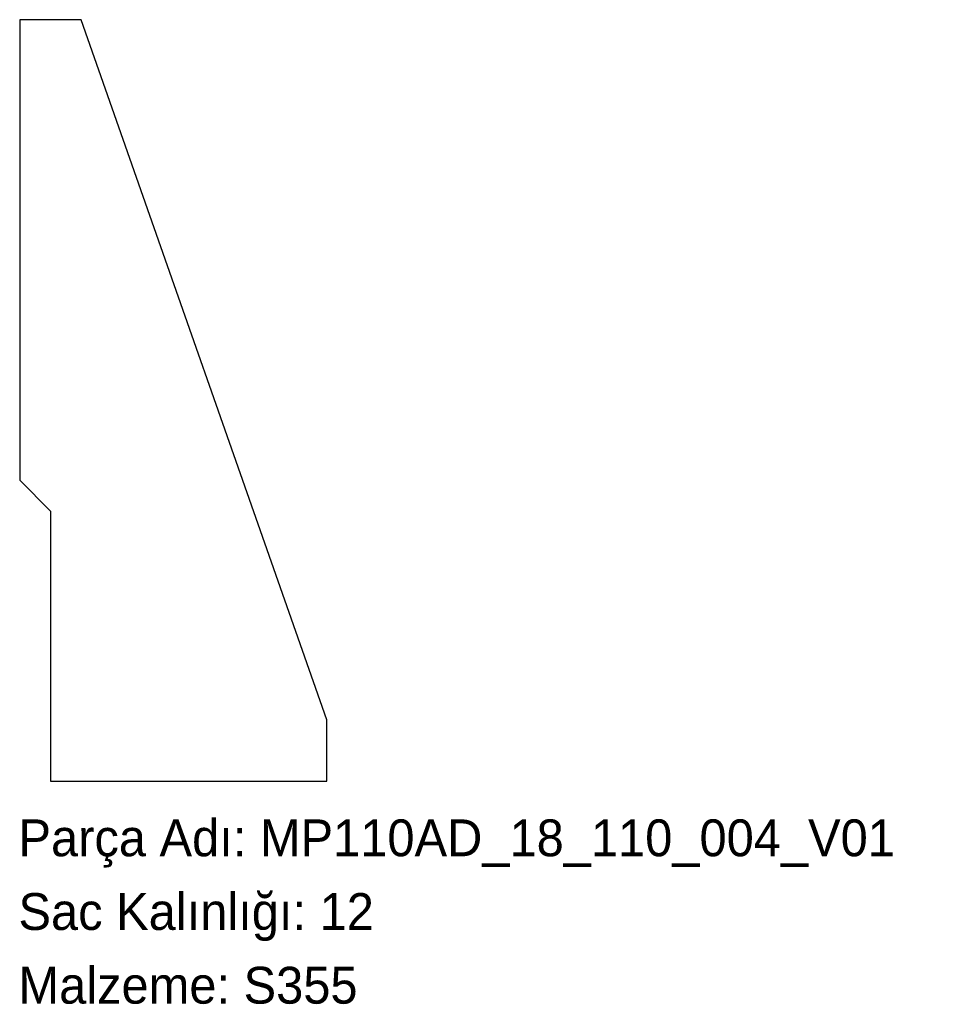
# Model space of a CAD drawing. Header units: millimetres. Extents: x 0 to 300, y -72 to 248.
import ezdxf

# ---------------------------------------------------------------- set-up
doc = ezdxf.new("R2010")
doc.units = ezdxf.units.MM
doc.linetypes.add('SLD-Katı', pattern=[0])
doc.linetypes.add('SLD-Sürekli', pattern=[0])
doc.layers.add('METIN', color=96, linetype='SLD-Katı')
doc.styles.add('SLDTEXTSTYLE0', font='ARIAL.TTF', dxfattribs={"width": 0.948, "bigfont": 'bigfont'})
doc.styles.add('SLDTEXTSTYLE1', font='ARIAL.TTF', dxfattribs={"width": 0.948})

msp = doc.modelspace()

# ---------------------------------------------------------------- linework, layer by layer
at = {"color": 7, "linetype": 'SLD-Sürekli', "lineweight": 25}
for p, q in [((20.4, 248.4), (0.4, 248.4)), ((0.4, 248.4), (0.4, 98.4)), ((100.4, 20.4), (20.4, 248.4)), ((0.4, 98.4), (10.4, 88.4)), ((10.4, 88.4), (10.4, 0.4)), ((100.4, 0.4), (100.4, 20.4)), ((10.4, 0.4), (100.4, 0.4))]:
    msp.add_line(p, q, dxfattribs=at)

# ---------------------------------------------------------------- texts
at = {"layer": 'METIN', "char_height": 12, "attachment_point": 1}
for s, insert, style in [('Parça Adı: MP110AD_18_110_004_V01', (0, -12.03), 'SLDTEXTSTYLE0'), ('Sac Kalınlığı: 12', (0, -36.03), 'SLDTEXTSTYLE0'), ('Malzeme: S355', (0, -60.03), 'SLDTEXTSTYLE1')]:
    msp.add_mtext(s, dxfattribs=dict(at, insert=insert, style=style))

doc.saveas('drawing.dxf')
